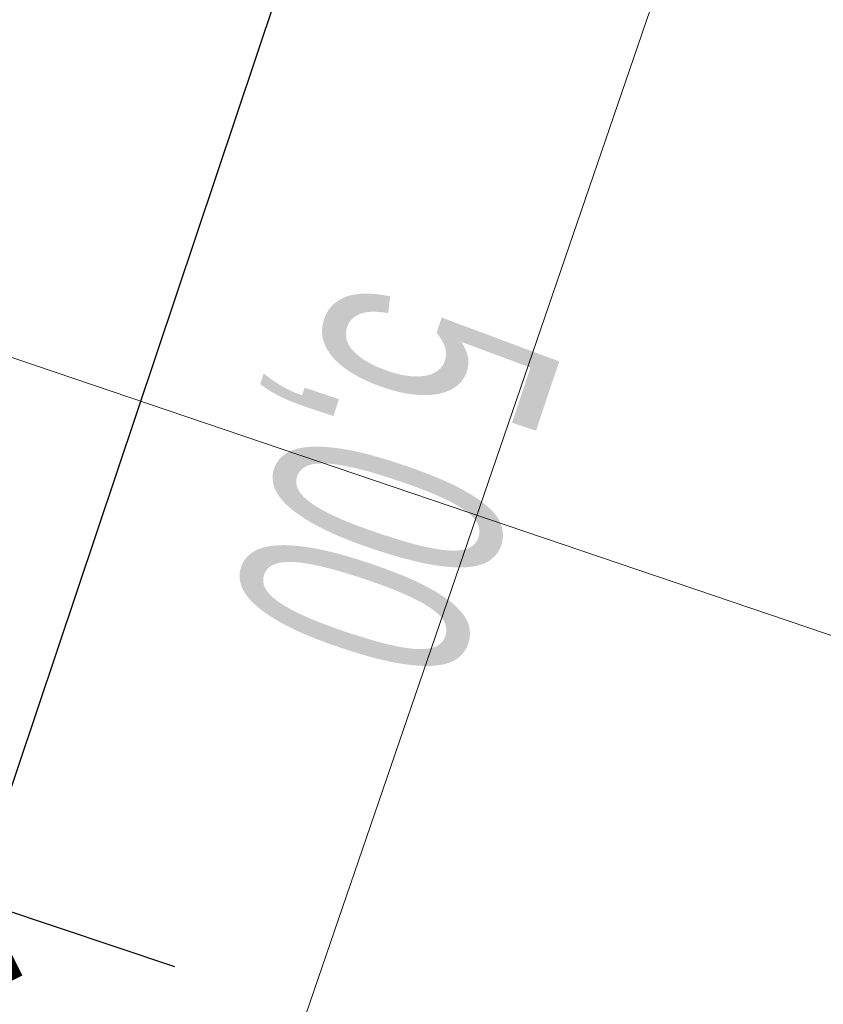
# Model space of a CAD drawing. Header units: metres. Extents: x 6599773 to 13199707, y 5688499 to 11377233.
# Tile 84 of 256: x 6599934.25 to 6599938.04, y 5688782.99 to 5688787.64. Entities that reach past the tile are written whole.
import ezdxf

# ---------------------------------------------------------------- set-up
doc = ezdxf.new("R2010")
doc.units = ezdxf.units.M
doc.header["$MEASUREMENT"] = 0
doc.linetypes.add('1', pattern=[0])
doc.linetypes.add('UPW', pattern=[0])
doc.layers.get('0').update_dxf_attribs({"linetype": 'CONTINUOUS', "lineweight": 5})
doc.layers.get('Defpoints').update_dxf_attribs({"linetype": 'CONTINUOUS', "lineweight": 9})
for name, color, linetype, lineweight in [('_kolor chodnik', 50, '1', 0), ('_kolor zjazdy kostka', 7, '1', 0), ('_kolor ścieżka', 10, '1', 0), ('_opis zjazdy', 7, '1', 18), ('_opiszjazd', 7, '1', 20), ('UWWPM_L_0', 5, 'UPW', 9)]:
    doc.layers.add(name, color=color, linetype=linetype, lineweight=lineweight)
doc.layers.add('_kolor jezdnia', color=7, linetype='1', lineweight=0, true_color=0x00dbdb)
doc.styles.add('opis', font='ARIALN.TTF', dxfattribs={"width": 0.7, "height": 1.1})
doc.dimstyles.new('opi', dxfattribs={"dimtxt": 1.1, "dimasz": 0.6, "dimexe": 1, "dimexo": 1, "dimgap": 0.5, "dimtad": 1, "dimzin": 1, "dimtxsty": 'opis', "dimblk": 'ARCHTICK', "dimcen": 2.5, "dimadec": 3, "dimazin": 0, "dimtfac": 1, "dimtmove": 0, "dimatfit": 3, "dimfxl": 1, "dimarcsym": 0})
pattern_1 = [(45, (0, 0), (-0.1767766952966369, 0.1767766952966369), []), (135, (0, 0), (-0.1767766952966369, -0.1767766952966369), [])]

# ---------------------------------------------------------------- blocks, each defined once
blk = doc.blocks.new('_ArchTick')
at = {"color": 0, "linetype": 'ByBlock', "const_width": 0.15}
blk.add_lwpolyline([(-0.5, -0.5), (0.5, 0.5)], dxfattribs=at)
blk = doc.blocks.new('*D215')
at = {"layer": '_opis zjazdy', "color": 0, "lineweight": -2, "transparency": 16777216}
for p, q in [((6599934.93654385, 5688788.455155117), (6599936.566644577, 5688787.908744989)), ((6599934.029391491, 5688783.485810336), (6599935.618493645, 5688788.226565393)), ((6599933.347441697, 5688783.71440006), (6599934.977542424, 5688783.167989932))]:
    blk.add_line(p, q, dxfattribs=at)
at = {"layer": 'Defpoints', "color": 0, "lineweight": 13, "transparency": 16777216}
for p in [(6599933.988392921, 5688788.772975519), (6599935.618493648, 5688788.226565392), (6599932.399290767, 5688784.032220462)]:
    blk.add_point(p, dxfattribs=at)
at = {"layer": '_opis zjazdy', "color": 0, "lineweight": -2, "transparency": 16777216, "xscale": 0.6, "yscale": 0.6, "zscale": 0.6}
for p, rotation in [((6599935.618493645, 5688788.226565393), 71.46883672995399), ((6599934.029391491, 5688783.485810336), 251.468836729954)]:
    blk.add_blockref('_ArchTick', p, dxfattribs=dict(at, rotation=rotation))
at = {"layer": '_opis zjazdy', "color": 0, "transparency": 16777216, "insert": (6599935.924793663, 5688785.487182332), "char_height": 1.1, "attachment_point": 5, "rotation": 251.468836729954, "style": 'opis'}
blk.add_mtext('5,00', dxfattribs=at)

msp = doc.modelspace()

# ---------------------------------------------------------------- hatches: boundary and pattern name
at = {"layer": '_kolor chodnik'}
h = msp.add_hatch(dxfattribs=at)
h.set_pattern_fill('ANSI37', color=256, scale=2)
h.set_pattern_definition(pattern_1)
h.paths.add_polyline_path([(6599849.938171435, 5688542.085872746), (6599852.232147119, 5688548.938742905), (6599853.573135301, 5688548.489851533), (6599853.827082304, 5688549.248475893), (6599851.793849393, 5688549.929093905), (6599849.895278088, 5688548.982823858), (6599847.823506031, 5688542.793750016)])
edge = h.paths.add_edge_path()
edge.add_line((6600018.106075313, 5689087.454911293), (6600022.42781917, 5689091.229234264))
edge.add_line((6600022.42781917, 5689091.229234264), (6600020.233254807, 5689093.742094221))
edge.add_line((6600020.233254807, 5689093.742094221), (6600017.159471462, 5689091.057656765))
edge.add_arc((6600023.275194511, 5689085.3851404), 8.341433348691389, 137.1531559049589, 148.8016577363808)
edge.add_line((6600016.140105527, 5689089.706021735), (6600018.106075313, 5689087.454911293))
h.paths.add_polyline_path([(6600038.501784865, 5689187.592294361), (6600037.906968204, 5689187.700586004), (6600037.63829624, 5689186.224843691), (6600038.240083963, 5689186.115282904)])
h.paths.add_polyline_path([(6600069.098302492, 5689360.276020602), (6600068.321239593, 5689360.413462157), (6600068.064048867, 5689358.936495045), (6600068.836639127, 5689358.799546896)])
h.paths.add_polyline_path([(6600082.393785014, 5689362.950258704), (6600082.941124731, 5689366.103121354), (6600081.481377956, 5689366.361351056), (6600080.923159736, 5689363.210828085)])
h.paths.add_polyline_path([(6600074.022236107, 5689388.065861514), (6600072.983907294, 5689388.249860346), (6600072.723374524, 5689386.77253894), (6600073.760538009, 5689386.588865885)])
h.paths.add_polyline_path([(6600105.613104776, 5689486.405659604), (6600106.749499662, 5689489.711933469), (6600105.298891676, 5689490.233346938), (6600104.143487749, 5689486.917306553)], flags=17)
h.paths.add_polyline_path([(6600132.519778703, 5689678.737346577), (6600131.761827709, 5689678.896110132), (6600131.444670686, 5689677.429261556), (6600132.212256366, 5689677.269208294)])
h.paths.add_polyline_path([(6600156.649397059, 5689798.7449027), (6600156.48800471, 5689797.958860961), (6600157.450195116, 5689797.757316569), (6600157.615023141, 5689798.542205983)])
h.paths.add_polyline_path([(6600189.055358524, 5689948.643107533), (6600187.902868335, 5689948.884512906), (6600187.600024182, 5689947.417400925), (6600188.748131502, 5689947.176379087)])
edge = h.paths.add_edge_path()
edge.add_line((6600204.459383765, 5690032.969035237), (6600204.153258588, 5690031.227801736))
edge.add_arc((6600202.328347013, 5690027.299936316), 4.331100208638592, 41.85300125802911, 65.08011549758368, ccw=False)
edge.add_arc((6600032.90393149, 5690051.979071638), 174.020003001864, 352.8070218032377, 353.495463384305)
edge.add_arc((6600202.372679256, 5690027.343587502), 5.999999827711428, 55.12102442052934, 69.64815978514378)
edge = h.paths.add_edge_path()
edge.add_line((6600205.046027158, 5690040.265402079), (6600204.972740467, 5690038.483452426))
edge.add_arc((6600203.986269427, 5690044.401803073), 5.999999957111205, 279.4630688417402, 294.9140560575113)
edge.add_line((6600206.513819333, 5690038.960158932), (6600206.607027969, 5690041.030672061))
edge.add_arc((6600203.986269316, 5690044.401803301), 4.270000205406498, 284.3702444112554, 307.86193139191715, ccw=False)
edge = h.paths.add_edge_path()
edge.add_arc((6600203.547470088, 5690044.558759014), 6.446878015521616, 324.4350091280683, 356.2013368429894, ccw=False)
edge.add_arc((6600203.986269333, 5690044.401803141), 6.00000007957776, 323.2169970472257, 357.4193489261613)
h.paths.add_polyline_path([(6600208.910055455, 5690121.713696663), (6600208.146285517, 5690121.748120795), (6600207.125602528, 5690121.794124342), (6600209.971605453, 5690121.665851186)])
edge = h.paths.add_edge_path()
edge.add_line((6600238.769818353, 5690481.648294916), (6600240.338176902, 5690490.873746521))
edge.add_line((6600240.338176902, 5690490.873746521), (6600241.251295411, 5690510.829461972))
edge.add_line((6600241.251295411, 5690510.829461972), (6600239.524022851, 5690510.928942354))
edge.add_line((6600239.524022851, 5690510.928942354), (6600238.633343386, 5690491.167757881))
edge.add_line((6600238.633343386, 5690491.167757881), (6600234.579716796, 5690467.661262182))
edge.add_line((6600234.579716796, 5690467.661262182), (6600234.449796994, 5690464.966873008))
edge.add_arc((6600242.443669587, 5690464.607462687), 8.00194818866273, 177.4256738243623, 268.2543056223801)
edge.add_line((6600242.199903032, 5690456.609228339), (6600242.216657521, 5690457.359274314))
edge.add_line((6600242.216657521, 5690457.359274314), (6600242.305257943, 5690458.836738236))
edge.add_arc((6600242.444504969, 5690464.607952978), 5.772894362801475, 177.0298084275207, 268.6178439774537, ccw=False)
edge.add_line((6600236.679365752, 5690464.907083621), (6600236.951876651, 5690470.95443634))
edge.add_line((6600236.951876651, 5690470.95443634), (6600238.150786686, 5690478.210832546))
edge.add_line((6600238.150786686, 5690478.210832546), (6600238.769818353, 5690481.648294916))
h.paths.add_polyline_path([(6600238.769818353, 5690481.648294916), (6600238.150786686, 5690478.210832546), (6600239.670056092, 5690477.930590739), (6600240.266710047, 5690481.376366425)], flags=17)
edge = h.paths.add_edge_path()
edge.add_line((6600223.366500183, 5690460.339976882), (6600223.276803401, 5690457.948865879))
edge.add_arc((6600221.105749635, 5690465.64864014), 7.999999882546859, 285.7465040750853, 299.8464885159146)
edge.add_line((6600225.08717264, 5690458.709744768), (6600225.240084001, 5690461.623695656))
edge.add_arc((6600221.105749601, 5690465.648640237), 5.769999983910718, 293.06724420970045, 315.7681070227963, ccw=False)
edge = h.paths.add_edge_path()
edge.add_arc((6600220.025145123, 5690444.676291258), 5.77000016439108, 37.996647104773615, 59.94382588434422, ccw=False)
edge.add_line((6600224.572175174, 5690448.22839199), (6600224.817793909, 5690451.081798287))
edge.add_arc((6600220.025145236, 5690444.676291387), 7.999999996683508, 53.19588653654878, 68.15166733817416)
edge.add_line((6600223.00235276, 5690452.101669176), (6600222.91504296, 5690449.670427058))
edge = h.paths.add_edge_path()
edge.add_arc((6600221.105749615, 5690465.648640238), 7.999999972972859, 328.0222308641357, 357.0132597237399)
edge.add_line((6600229.094882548, 5690465.23180147), (6600229.218816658, 5690467.593604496))
edge.add_line((6600229.218816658, 5690467.593604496), (6600228.218919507, 5690467.645774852))
edge.add_line((6600228.218919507, 5690467.645774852), (6600227.891778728, 5690461.411918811))
h.paths.add_polyline_path([(6600200.980142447, 5690012.236744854), (6600202.31727834, 5690011.956662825), (6600202.522293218, 5690012.935421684), (6600201.182321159, 5690013.216097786)])
h.paths.add_polyline_path([(6600196.457878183, 5689983.98337835), (6600195.202332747, 5689984.246370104), (6600194.899091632, 5689982.777335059), (6600196.150355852, 5689982.515240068)])
edge = h.paths.add_edge_path()
edge.add_line((6600112.305909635, 5689517.99101877), (6600112.691041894, 5689519.807934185))
edge.add_line((6600112.691041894, 5689519.807934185), (6600113.245521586, 5689522.423769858))
edge.add_line((6600113.245521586, 5689522.423769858), (6600111.553124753, 5689522.782507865))
edge.add_line((6600111.553124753, 5689522.782507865), (6600107.405864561, 5689503.217226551))
edge.add_line((6600107.405864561, 5689503.217226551), (6600099.494506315, 5689480.361667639))
edge.add_line((6600099.494506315, 5689480.361667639), (6600099.182814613, 5689478.891218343))
edge.add_arc((6600107.008997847, 5689477.232359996), 8.000059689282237, 168.0325629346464, 257.7529108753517)
edge.add_line((6600105.311960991, 5689469.414366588), (6600105.784990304, 5689471.593619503))
edge.add_arc((6600107.008927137, 5689477.232314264), 5.769999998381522, 168.0321375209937, 257.7533362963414, ccw=False)
edge.add_line((6600101.364343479, 5689478.42879883), (6600101.647245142, 5689479.76342708))
edge.add_line((6600101.647245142, 5689479.76342708), (6600104.143487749, 5689486.917306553))
edge.add_line((6600104.143487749, 5689486.917306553), (6600105.298891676, 5689490.233346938))
edge.add_line((6600105.298891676, 5689490.233346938), (6600108.240043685, 5689498.809726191))
edge.add_line((6600108.240043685, 5689498.809726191), (6600112.305909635, 5689517.99101877))
h.paths.add_polyline_path([(6600136.009573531, 5689645.499114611), (6600138.333647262, 5689645.012304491), (6600138.661671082, 5689646.578318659), (6600134.869459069, 5689647.372651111)])
at = {"layer": '_kolor jezdnia'}
h = msp.add_hatch(dxfattribs=at)
h.set_pattern_fill('ANSI37', color=256, scale=2.2)
h.set_pattern_definition([(311.9999999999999, (0, 0), (0.2043648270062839, 0.1840109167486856), []), (41.99999999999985, (0, 0), (-0.1840109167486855, 0.2043648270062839), [])])
edge = h.paths.add_edge_path()
edge.add_line((6599833.066047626, 5688539.933393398), (6599850.649511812, 5688527.983462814))
edge.add_arc((6599857.337592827, 5688536.653968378), 10.95025544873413, 169.5012687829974, 232.3548431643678, ccw=False)
edge.add_arc((6599858.085851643, 5688536.618142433), 11.69295282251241, 162.2507788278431, 169.9967502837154, ccw=False)
edge.add_line((6599846.949484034, 5688540.182754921), (6599847.823506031, 5688542.793750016))
edge.add_line((6599847.823506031, 5688542.793750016), (6599849.895278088, 5688548.982823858))
edge.add_line((6599849.895278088, 5688548.982823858), (6599852.434748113, 5688556.56906746))
edge.add_line((6599852.434748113, 5688556.56906746), (6599928.48625871, 5688783.760284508))
edge.add_line((6599928.48625871, 5688783.760284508), (6599931.025728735, 5688791.34652811))
edge.add_line((6599931.025728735, 5688791.34652811), (6599996.657773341, 5688987.411326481))
edge.add_line((6599996.657773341, 5688987.411326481), (6599999.197243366, 5688994.997570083))
edge.add_line((6599999.197243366, 5688994.997570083), (6600021.930100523, 5689062.908193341))
edge.add_line((6600021.930100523, 5689062.908193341), (6600017.620224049, 5689067.371531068))
edge.add_line((6600017.620224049, 5689067.371531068), (6600016.714558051, 5689064.654078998))
edge.add_line((6600016.714558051, 5689064.654078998), (6600012.423620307, 5689051.835617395))
edge.add_line((6600012.423620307, 5689051.835617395), (6600009.884150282, 5689044.249373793))
edge.add_line((6600009.884150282, 5689044.249373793), (6599977.53516164, 5688947.612159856))
edge.add_line((6599977.53516164, 5688947.612159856), (6599974.995691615, 5688940.025916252))
edge.add_line((6599974.995691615, 5688940.025916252), (6599942.096912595, 5688841.746295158))
edge.add_line((6599942.096912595, 5688841.746295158), (6599939.557442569, 5688834.160051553))
edge.add_line((6599939.557442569, 5688834.160051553), (6599882.679288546, 5688664.246042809))
edge.add_line((6599882.679288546, 5688664.246042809), (6599880.139818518, 5688656.659799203))
edge.add_line((6599880.139818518, 5688656.659799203), (6599852.464543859, 5688573.984527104))
edge.add_line((6599852.464543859, 5688573.984527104), (6599842.470137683, 5688544.127903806))
edge.add_arc((6599835.706422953, 5688546.652910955), 7.219660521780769, 248.54809133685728, 339.52856074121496, ccw=False)
h.paths.add_polyline_path([(6600044.653202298, 5689172.271628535), (6600046.276244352, 5689181.431901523), (6600047.759199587, 5689189.801539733), (6600051.0603021, 5689208.432603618), (6600052.368792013, 5689215.817578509), (6600054.808584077, 5689229.587499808), (6600056.11707399, 5689236.972474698), (6600057.346666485, 5689243.912161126), (6600058.655146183, 5689251.297078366), (6600058.831439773, 5689252.292060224), (6600060.098987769, 5689259.445963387), (6600060.139929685, 5689259.677035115), (6600061.407468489, 5689266.830886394), (6600072.329030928, 5689328.470998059), (6600073.637511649, 5689335.855921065), (6600077.337304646, 5689356.73715072), (6600078.820259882, 5689365.106788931), (6600081.142794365, 5689378.214921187), (6600082.53851694, 5689386.092227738), (6600095.187867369, 5689457.483787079), (6600091.082877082, 5689465.8405575), (6600089.043088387, 5689454.328211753), (6600087.870641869, 5689447.711051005), (6600087.560133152, 5689445.958573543), (6600086.562151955, 5689440.326076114), (6600082.433200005, 5689417.022719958), (6600080.95024477, 5689408.65308175), (6600077.202698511, 5689387.502337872), (6600075.719743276, 5689379.132699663), (6600073.469199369, 5689366.430874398), (6600071.986244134, 5689358.061236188), (6600069.986864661, 5689346.776955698), (6600068.591142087, 5689338.899649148), (6600065.559290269, 5689321.78820693), (6600064.163567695, 5689313.91090038), (6600059.719426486, 5689288.828650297), (6600058.323703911, 5689280.951343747), (6600057.563846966, 5689276.662793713), (6600056.168124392, 5689268.785487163), (6600054.804920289, 5689261.091711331), (6600053.409197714, 5689253.214404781), (6600053.264817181, 5689252.399536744), (6600051.869094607, 5689244.522230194), (6600051.183555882, 5689240.653124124), (6600049.787833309, 5689232.775817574), (6600046.593849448, 5689214.749319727), (6600045.198126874, 5689206.872013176), (6600044.41754409, 5689202.466488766), (6600042.934588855, 5689194.096850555), (6600036.429952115, 5689157.38538759), (6600034.94699688, 5689149.01574938), (6600030.579776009, 5689124.367629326), (6600027.529365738, 5689107.151445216), (6600024.895072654, 5689094.014582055), (6600030.583685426, 5689094.264316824), (6600032.945013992, 5689106.191885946), (6600043.170247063, 5689163.901990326)])
edge = h.paths.add_edge_path()
edge.add_line((6600111.106812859, 5689535.144351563), (6600111.256844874, 5689535.85214863))
edge.add_line((6600111.256844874, 5689535.85214863), (6600112.915748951, 5689543.678261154))
edge.add_line((6600112.915748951, 5689543.678261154), (6600117.304772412, 5689564.384094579))
edge.add_line((6600117.304772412, 5689564.384094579), (6600119.067357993, 5689572.699339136))
edge.add_line((6600119.067357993, 5689572.699339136), (6600120.087667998, 5689577.512794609))
edge.add_line((6600120.087667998, 5689577.512794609), (6600121.64289057, 5689584.849775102))
edge.add_line((6600121.64289057, 5689584.849775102), (6600128.436769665, 5689616.900852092))
edge.add_line((6600128.436769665, 5689616.900852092), (6600129.991992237, 5689624.237832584))
edge.add_line((6600129.991992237, 5689624.237832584), (6600132.660554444, 5689636.827148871))
edge.add_line((6600132.660554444, 5689636.827148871), (6600133.208838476, 5689639.444704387))
edge.add_line((6600133.208838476, 5689639.444704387), (6600134.848957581, 5689647.274775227))
edge.add_line((6600134.848957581, 5689647.274775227), (6600138.97649476, 5689666.979995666))
edge.add_line((6600138.97649476, 5689666.979995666), (6600140.51410642, 5689674.320687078))
edge.add_line((6600140.51410642, 5689674.320687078), (6600145.209128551, 5689696.735129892))
edge.add_line((6600145.209128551, 5689696.735129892), (6600146.746740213, 5689704.075821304))
edge.add_line((6600146.746740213, 5689704.075821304), (6600151.462308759, 5689726.588354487))
edge.add_line((6600151.462308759, 5689726.588354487), (6600152.999920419, 5689733.929045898))
edge.add_line((6600152.999920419, 5689733.929045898), (6600155.244070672, 5689744.642813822))
edge.add_line((6600155.244070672, 5689744.642813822), (6600156.781682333, 5689751.983505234))
edge.add_line((6600156.781682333, 5689751.983505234), (6600161.635515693, 5689775.156126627))
edge.add_line((6600161.635515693, 5689775.156126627), (6600163.378142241, 5689783.475576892))
edge.add_line((6600163.378142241, 5689783.475576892), (6600163.850769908, 5689785.731942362))
edge.add_line((6600163.850769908, 5689785.731942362), (6600167.028500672, 5689800.90270461))
edge.add_line((6600167.028500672, 5689800.90270461), (6600179.490888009, 5689860.399222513))
edge.add_line((6600179.490888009, 5689860.399222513), (6600181.233514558, 5689868.718672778))
edge.add_line((6600181.233514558, 5689868.718672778), (6600181.84713393, 5689871.648144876))
edge.add_line((6600181.84713393, 5689871.648144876), (6600183.38474559, 5689878.988836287))
edge.add_line((6600183.38474559, 5689878.988836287), (6600184.935818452, 5689886.393792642))
edge.add_line((6600184.935818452, 5689886.393792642), (6600186.575937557, 5689894.223863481))
edge.add_line((6600186.575937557, 5689894.223863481), (6600194.051338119, 5689929.912074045))
edge.add_line((6600194.051338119, 5689929.912074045), (6600195.691457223, 5689937.742144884))
edge.add_line((6600195.691457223, 5689937.742144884), (6600202.915799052, 5689972.231779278))
edge.add_line((6600202.915799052, 5689972.231779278), (6600204.555918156, 5689980.061850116))
edge.add_line((6600204.555918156, 5689980.061850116), (6600206.062781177, 5689987.255744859))
edge.add_line((6600206.062781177, 5689987.255744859), (6600207.702900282, 5689995.085815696))
edge.add_line((6600207.702900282, 5689995.085815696), (6600210.232559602, 5690007.162628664))
edge.add_line((6600210.232559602, 5690007.162628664), (6600211.694938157, 5690014.144150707))
edge.add_arc((6600028.177652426, 5690052.584442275), 187.5000004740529, 348.1696294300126, 357.4195276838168)
edge.add_line((6600215.487522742, 5690044.142720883), (6600208.310270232, 5690026.480446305))
edge.add_arc((6600032.903933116, 5690051.97907145), 177.2500013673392, 348.1696294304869, 351.7289130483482, ccw=False)
edge.add_line((6600206.38894146, 5690015.640182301), (6600205.966941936, 5690013.625519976))
edge.add_line((6600205.966941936, 5690013.625519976), (6600204.326822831, 5690005.795449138))
edge.add_line((6600204.326822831, 5690005.795449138), (6600197.076961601, 5689971.183982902))
edge.add_line((6600197.076961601, 5689971.183982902), (6600195.334335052, 5689962.864532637))
edge.add_line((6600195.334335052, 5689962.864532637), (6600193.44722506, 5689953.855305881))
edge.add_line((6600193.44722506, 5689953.855305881), (6600191.909227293, 5689946.512771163))
edge.add_line((6600191.909227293, 5689946.512771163), (6600185.49684423, 5689915.899498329))
edge.add_line((6600185.49684423, 5689915.899498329), (6600183.856521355, 5689908.068454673))
edge.add_line((6600183.856521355, 5689908.068454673), (6600182.066605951, 5689899.523243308))
edge.add_line((6600182.066605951, 5689899.523243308), (6600180.32407057, 5689891.204228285))
edge.add_line((6600180.32407057, 5689891.204228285), (6600174.320344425, 5689862.541919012))
edge.add_line((6600174.320344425, 5689862.541919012), (6600172.577809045, 5689854.222903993))
edge.add_line((6600172.577809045, 5689854.222903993), (6600163.663810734, 5689811.666703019))
edge.add_line((6600163.663810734, 5689811.666703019), (6600162.023782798, 5689803.837067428))
edge.add_line((6600162.023782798, 5689803.837067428), (6600160.924220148, 5689798.587659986))
edge.add_line((6600160.924220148, 5689798.587659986), (6600159.279208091, 5689790.734229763))
edge.add_line((6600159.279208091, 5689790.734229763), (6600157.107250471, 5689780.365115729))
edge.add_line((6600157.107250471, 5689780.365115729), (6600155.462238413, 5689772.511685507))
edge.add_line((6600155.462238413, 5689772.511685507), (6600153.380318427, 5689762.572418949))
edge.add_line((6600153.380318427, 5689762.572418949), (6600151.735124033, 5689754.718118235))
edge.add_line((6600151.735124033, 5689754.718118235), (6600148.586504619, 5689739.686336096))
edge.add_line((6600148.586504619, 5689739.686336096), (6600146.885007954, 5689731.563243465))
edge.add_line((6600146.885007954, 5689731.563243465), (6600141.75088822, 5689707.052510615))
edge.add_line((6600141.75088822, 5689707.052510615), (6600140.110896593, 5689699.223048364))
edge.add_line((6600140.110896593, 5689699.223048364), (6600133.483561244, 5689667.583574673))
edge.add_line((6600133.483561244, 5689667.583574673), (6600131.860394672, 5689659.834436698))
edge.add_line((6600131.860394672, 5689659.834436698), (6600131.740984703, 5689659.26436315))
edge.add_line((6600131.740984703, 5689659.26436315), (6600130.117814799, 5689651.515209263))
edge.add_line((6600130.117814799, 5689651.515209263), (6600127.278733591, 5689637.961189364))
edge.add_line((6600127.278733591, 5689637.961189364), (6600126.924568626, 5689636.290366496))
edge.add_line((6600126.924568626, 5689636.290366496), (6600125.166244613, 5689627.995226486))
edge.add_line((6600125.166244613, 5689627.995226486), (6600118.009503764, 5689594.232298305))
edge.add_line((6600118.009503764, 5689594.232298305), (6600116.251179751, 5689585.937158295))
edge.add_line((6600116.251179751, 5689585.937158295), (6600113.665314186, 5689573.737975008))
edge.add_line((6600113.665314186, 5689573.737975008), (6600111.898534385, 5689565.402943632))
edge.add_line((6600111.898534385, 5689565.402943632), (6600104.889982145, 5689532.33911599))
edge.add_line((6600104.889982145, 5689532.33911599), (6600103.226635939, 5689524.492047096))
edge.add_line((6600103.226635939, 5689524.492047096), (6600096.623876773, 5689493.342605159))
edge.add_line((6600096.623876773, 5689493.342605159), (6600094.968986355, 5689485.53542763))
edge.add_line((6600094.968986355, 5689485.53542763), (6600094.300101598, 5689482.379870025))
edge.add_line((6600094.300101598, 5689482.379870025), (6600099.182814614, 5689478.891218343))
edge.add_line((6600099.182814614, 5689478.891218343), (6600099.494506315, 5689480.361667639))
edge.add_line((6600099.494506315, 5689480.361667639), (6600111.106812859, 5689535.144351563))
edge = h.paths.add_edge_path()
edge.add_arc((6600239.213891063, 5690851.4003676), 10.0000000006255, -2.8342403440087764, 76.13703556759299, ccw=False)
edge.add_line((6600249.201658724, 5690850.905901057), (6600249.082723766, 5690848.503524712))
edge.add_line((6600249.082723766, 5690848.503524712), (6600247.016487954, 5690806.767468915))
edge.add_line((6600247.016487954, 5690806.767468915), (6600246.092398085, 5690789.152178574))
edge.add_line((6600246.092398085, 5690789.152178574), (6600233.768116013, 5690572.015170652))
edge.add_line((6600233.768116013, 5690572.015170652), (6600228.959056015, 5690465.29620206))
edge.add_line((6600228.959056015, 5690465.29620206), (6600234.588724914, 5690465.017134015))
edge.add_line((6600234.588724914, 5690465.017134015), (6600239.26254019, 5690571.767576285))
edge.add_line((6600239.26254019, 5690571.767576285), (6600252.505038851, 5690806.400146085))
edge.add_line((6600252.505038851, 5690806.400146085), (6600254.569211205, 5690848.094521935))
edge.add_arc((6600262.559425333, 5690847.6989487), 7.999999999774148, 76.13703557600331, 177.1657596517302, ccw=False)
edge.add_line((6600264.476229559, 5690855.465921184), (6600241.609896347, 5690861.109083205))
edge = h.paths.add_edge_path()
edge.add_line((6600250.031475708, 5690451.625307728), (6600250.231741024, 5690455.772579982))
edge.add_line((6600250.231741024, 5690455.772579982), (6600246.257763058, 5690456.417303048))
edge.add_line((6600246.257763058, 5690456.417303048), (6600242.171761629, 5690456.61060902))
edge.add_arc((6600242.563100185, 5690464.586983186), 7.985968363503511, 176.9123644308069, 267.1911945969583, ccw=False)
edge.add_line((6600234.588724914, 5690465.017134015), (6600228.959056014, 5690465.29620206))
edge.add_arc((6600220.965133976, 5690465.657286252), 8.002072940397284, 267.8289300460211, 357.413716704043, ccw=False)
edge.add_line((6600220.661989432, 5690457.660957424), (6600212.406915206, 5690458.119572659))
edge.add_line((6600212.406915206, 5690458.119572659), (6600208.431872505, 5690457.817501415))
edge.add_line((6600208.431872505, 5690457.817501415), (6600208.233912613, 5690454.548331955))
edge.add_line((6600208.233912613, 5690454.548331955), (6600212.129565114, 5690453.127270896))
edge.add_line((6600212.129565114, 5690453.127270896), (6600218.640548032, 5690452.76554962))
edge.add_line((6600218.640548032, 5690452.76554962), (6600216.486747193, 5690452.885205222))
edge.add_line((6600216.486747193, 5690452.885205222), (6600220.46890539, 5690452.663974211))
edge.add_arc((6600220.025145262, 5690444.676291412), 7.999999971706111, -0.3386579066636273, 86.8201700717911, ccw=False)
edge.add_line((6600228.025005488, 5690444.629006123), (6600227.803602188, 5690439.649256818))
edge.add_line((6600227.803602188, 5690439.649256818), (6600226.885525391, 5690435.936828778))
edge.add_line((6600226.885525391, 5690435.936828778), (6600225.534849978, 5690405.967249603))
edge.add_line((6600225.534849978, 5690405.967249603), (6600226.115199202, 5690402.187514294))
edge.add_line((6600226.115199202, 5690402.187514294), (6600213.445139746, 5690121.008786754))
edge.add_line((6600213.445139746, 5690121.008786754), (6600213.352800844, 5690118.960058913))
edge.add_line((6600213.352800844, 5690118.960058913), (6600209.980184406, 5690044.131649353))
edge.add_arc((6600203.986269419, 5690044.401803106), 5.999999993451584, 257.4162346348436, 357.41934921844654, ccw=False)
edge.add_line((6600202.679069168, 5690038.545931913), (6600201.589735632, 5690033.666039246))
edge.add_line((6600201.589735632, 5690033.666039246), (6600203.67987942, 5690033.199458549))
edge.add_arc((6600202.372679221, 5690027.343587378), 5.999999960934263, -8.27108729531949, 77.41623506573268, ccw=False)
edge.add_line((6600208.310270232, 5690026.480446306), (6600215.487522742, 5690044.142720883))
edge.add_line((6600215.487522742, 5690044.142720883), (6600216.199687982, 5690059.944661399))
edge.add_line((6600216.199687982, 5690059.944661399), (6600216.537356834, 5690067.437056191))
edge.add_line((6600216.537356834, 5690067.437056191), (6600223.893528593, 5690230.66011469))
edge.add_line((6600223.893528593, 5690230.66011469), (6600224.231197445, 5690238.152509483))
edge.add_line((6600224.231197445, 5690238.152509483), (6600233.507835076, 5690443.987992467))
edge.add_arc((6600241.499722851, 5690443.627812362), 7.999999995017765, 87.29208981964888, 177.4195277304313, ccw=False)
edge.add_line((6600241.877677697, 5690451.618879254), (6600246.021541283, 5690451.422886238))
edge.add_line((6600246.021541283, 5690451.422886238), (6600246.427694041, 5690451.443388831))
edge.add_line((6600246.427694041, 5690451.443388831), (6600246.793970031, 5690451.461878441))
edge.add_line((6600246.793970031, 5690451.461878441), (6600250.031475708, 5690451.625307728))
edge = h.paths.add_edge_path()
edge.add_line((6600007.33756506, 5689086.20374581), (6600006.980466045, 5689080.740822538))
edge.add_line((6600006.980466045, 5689080.740822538), (6600007.229745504, 5689080.720859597))
edge.add_line((6600007.229745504, 5689080.720859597), (6600008.093335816, 5689080.601653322))
edge.add_line((6600008.093335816, 5689080.601653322), (6600008.702681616, 5689080.53831051))
edge.add_arc((6600008.140193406, 5689070.554142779), 9.999999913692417, -18.557800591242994, 86.77547804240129, ccw=False)
edge.add_line((6600017.620224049, 5689067.371531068), (6600021.930100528, 5689062.908193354))
edge.add_arc((6599734.83819726, 5689159.011261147), 302.7499967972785, 341.4922000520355, 343.8640860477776)
edge.add_arc((6600034.895369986, 5689072.315877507), 9.581213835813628, 98.63328270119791, 164.5273290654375, ccw=False)
edge.add_line((6600033.457137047, 5689081.788529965), (6600033.832640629, 5689081.798737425))
edge.add_line((6600033.832640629, 5689081.798737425), (6600034.422462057, 5689082.05700874))
edge.add_line((6600034.422462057, 5689082.05700874), (6600036.833623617, 5689082.139040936))
edge.add_line((6600036.833623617, 5689082.139040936), (6600036.730225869, 5689087.148851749))
edge.add_line((6600036.730225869, 5689087.148851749), (6600036.579860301, 5689087.134303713))
edge.add_arc((6600036.479565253, 5689093.136286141), 6.002820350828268, 169.1687651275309, 270.9573417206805, ccw=False)
edge.add_line((6600030.583685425, 5689094.264316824), (6600024.895072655, 5689094.014582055))
edge.add_arc((6600015.200558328, 5689096.162123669), 9.929528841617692, 271.0943432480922, 347.5094668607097, ccw=False)
edge.add_arc((6600014.909438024, 5689089.646776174), 3.446070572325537, 264.4236009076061, 278.0194998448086, ccw=False)
edge.add_line((6600014.574573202, 5689086.217014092), (6600014.299554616, 5689086.232508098))
edge.add_line((6600014.299554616, 5689086.232508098), (6600010.474232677, 5689086.448019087))
edge.add_line((6600010.474232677, 5689086.448019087), (6600007.33756506, 5689086.20374581))
edge = h.paths.add_edge_path()
edge.add_line((6600105.490725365, 5689463.953528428), (6600106.927559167, 5689464.047234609))
edge.add_line((6600106.927559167, 5689464.047234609), (6600107.835, 5689468.66))
edge.add_line((6600107.835, 5689468.66), (6600105.311960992, 5689469.414366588))
edge.add_arc((6600107.008997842, 5689477.232359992), 8.000059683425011, 168.0325628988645, 257.7529109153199, ccw=False)
edge.add_line((6600099.182814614, 5689478.891218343), (6600094.300101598, 5689482.379870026))
edge.add_arc((6600586.245114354, 5689378.10423892), 502.8750369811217, 168.032376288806, 169.9522165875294)
edge.add_line((6600091.082877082, 5689465.8405575), (6600095.187867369, 5689457.483787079))
edge.add_arc((6600103.06517392, 5689456.088064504), 8.000000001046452, 77.7533362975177, 169.9524553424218, ccw=False)
edge.add_line((6600104.762140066, 5689463.906012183), (6600105.490725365, 5689463.953528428))
at = {"layer": '_kolor zjazdy kostka'}
h = msp.add_hatch(dxfattribs=at)
h.set_pattern_fill('ANSI37', color=256, scale=2)
h.set_pattern_definition(pattern_1)
h.paths.add_polyline_path([(6600244.137440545, 5690813.934732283), (6600242.369522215, 5690814.022127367), (6600242.097568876, 5690808.528921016), (6600243.865482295, 5690808.44142671)])
h.paths.add_polyline_path([(6600247.012128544, 5690806.679412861), (6600247.44273645, 5690815.377295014), (6600247.393289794, 5690814.378518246), (6600247.113277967, 5690808.722537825)])
h.paths.add_polyline_path([(6600242.297085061, 5690788.088808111), (6600240.958726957, 5690788.155683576), (6600240.648818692, 5690782.664569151), (6600241.987258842, 5690782.599147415)])
h.paths.add_polyline_path([(6600245.558275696, 5690780.919298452), (6600246.037231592, 5690789.405686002), (6600244.985820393, 5690788.453468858), (6600244.612601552, 5690781.981345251)])
h.paths.add_polyline_path([(6600241.348405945, 5690723.711515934), (6600242.272017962, 5690722.691689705), (6600242.749709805, 5690731.155680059), (6600241.698138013, 5690730.203317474), (6600241.472690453, 5690726.27550499)])
h.paths.add_polyline_path([(6600225.772794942, 5690394.589141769), (6600224.731429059, 5690393.637598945), (6600224.461246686, 5690387.644646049), (6600225.412923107, 5690386.603142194)])
h.paths.add_polyline_path([(6600223.012390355, 5690333.280720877), (6600223.372595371, 5690341.272607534), (6600222.32835346, 5690340.318436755), (6600222.058239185, 5690334.324941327)])
h.paths.add_polyline_path([(6600215.496388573, 5690166.390602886), (6600215.856593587, 5690174.382489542), (6600214.812834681, 5690173.428760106), (6600214.542018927, 5690167.435062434)])
h.paths.add_polyline_path([(6600212.446537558, 5690121.053392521), (6600213.399499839, 5690120.010473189), (6600213.788744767, 5690128.503024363), (6600212.745135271, 5690127.54943145)])
h.paths.add_polyline_path([(6600209.977420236, 5690121.665589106), (6600210.225142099, 5690127.162117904), (6600207.346107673, 5690127.291879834), (6600207.119593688, 5690121.794395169)])
h.paths.add_polyline_path([(6600207.950178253, 5690070.725854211), (6600204.880846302, 5690070.828947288), (6600204.643784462, 5690065.333808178), (6600207.702521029, 5690065.204598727)])
h.paths.add_polyline_path([(6600200.981479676, 5690012.236464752), (6600199.969248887, 5690007.339980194), (6600201.282587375, 5690007.064882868), (6600202.31726072, 5690011.956666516)])
h.paths.add_polyline_path([(6600193.613960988, 5689970.406358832), (6600192.398010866, 5689970.660657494), (6600191.286205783, 5689965.274578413), (6600192.486379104, 5689965.023185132)])
h.paths.add_polyline_path([(6600189.061271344, 5689948.671423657), (6600189.984133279, 5689953.050774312), (6600188.818902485, 5689953.32186217), (6600187.908781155, 5689948.91282903)])
h.paths.add_polyline_path([(6600180.976201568, 5689915.317449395), (6600179.952861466, 5689910.421322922), (6600181.008474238, 5689910.200199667), (6600182.033843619, 5689915.09540201)])
h.paths.add_polyline_path([(6600176.508279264, 5689893.538690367), (6600177.476023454, 5689893.335973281), (6600178.603605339, 5689898.719146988), (6600177.636002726, 5689898.922290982)])
h.paths.add_polyline_path([(6600179.28182965, 5689859.401159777), (6600180.522246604, 5689860.211927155), (6600181.057490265, 5689860.561775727), (6600183.598022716, 5689860.029600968), (6600184.726606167, 5689865.412570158), (6600182.186324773, 5689865.943033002), (6600181.604764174, 5689866.832779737), (6600181.024456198, 5689867.720610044)])
h.paths.add_polyline_path([(6600160.20081012, 5689810.862606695), (6600159.232772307, 5689811.065842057), (6600158.207991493, 5689806.171529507), (6600159.17573568, 5689805.968812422)])
h.paths.add_polyline_path([(6600156.493917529, 5689797.987177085), (6600155.463416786, 5689793.068691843), (6600156.431160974, 5689792.865974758), (6600157.461419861, 5689797.784520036)])
edge = h.paths.add_edge_path()
edge.add_arc((6600173.111981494, 5689800.679690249), 5.999999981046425, 204.6731153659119, 239.5411154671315, ccw=False)
edge.add_arc((6600173.162096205, 5689800.685330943), 6.047914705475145, 168.3203586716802, 204.5234866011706, ccw=False)
edge.add_line((6600167.239404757, 5689801.909666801), (6600163.65166784, 5689784.781499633))
edge.add_arc((6600169.524220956, 5689783.551410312), 5.999999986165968, 139.2146049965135, 168.1696294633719, ccw=False)
edge.add_arc((6600169.524220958, 5689783.551410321), 5.999999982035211, 96.80962310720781, 139.2146050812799, ccw=False)
edge.add_line((6600168.81279652, 5689789.509083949), (6600170.070461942, 5689795.507731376))
h.paths.add_polyline_path([(6600163.526364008, 5689776.866746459), (6600166.051243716, 5689776.337874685), (6600167.179826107, 5689781.720838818), (6600164.653945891, 5689782.24992016), (6600163.941148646, 5689783.340449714), (6600163.493329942, 5689784.025580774), (6600161.750703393, 5689775.706130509), (6600162.438017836, 5689776.155376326)])
h.paths.add_polyline_path([(6600152.614191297, 5689774.643430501), (6600153.639138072, 5689779.536616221), (6600152.646757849, 5689779.74492896), (6600151.646447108, 5689774.846147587)])
h.paths.add_polyline_path([(6600150.121074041, 5689767.466820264), (6600148.177624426, 5689758.167954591), (6600149.115997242, 5689757.971390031), (6600151.066362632, 5689767.268392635)])
h.paths.add_polyline_path([(6600142.970741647, 5689739.332500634), (6600141.888449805, 5689734.142420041), (6600144.036614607, 5689733.695518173), (6600145.123068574, 5689738.882330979)])
h.paths.add_polyline_path([(6600136.256357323, 5689701.052153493), (6600137.154085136, 5689700.864096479), (6600138.287960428, 5689706.274871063), (6600137.38649247, 5689706.464182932)])
h.paths.add_polyline_path([(6600130.081494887, 5689667.099389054), (6600129.212847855, 5689667.281639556), (6600128.083282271, 5689661.898895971), (6600128.953953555, 5689661.716447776)])
h.paths.add_polyline_path([(6600128.397394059, 5689659.030340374), (6600127.554144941, 5689659.207226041), (6600126.493408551, 5689653.810049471), (6600127.269860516, 5689653.647397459)])
h.paths.add_polyline_path([(6600134.990411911, 5689640.633636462), (6600137.30714639, 5689640.148363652), (6600138.339560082, 5689645.040620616), (6600136.015486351, 5689645.500958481), (6600135.435178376, 5689646.388788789), (6600134.8548704, 5689647.276619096), (6600133.214751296, 5689639.446548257), (6600134.102581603, 5689640.026856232)])
h.paths.add_polyline_path([(6600122.164164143, 5689634.294831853), (6600121.024067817, 5689628.914244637), (6600122.015114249, 5689628.705875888), (6600123.155614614, 5689634.086346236)])
h.paths.add_polyline_path([(6600114.542075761, 5689593.450769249), (6600113.493359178, 5689593.398339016), (6600112.364315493, 5689588.045694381), (6600113.29076438, 5689587.547532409)])
h.paths.add_polyline_path([(6600110.194543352, 5689572.941097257), (6600109.207819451, 5689573.148880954), (6600108.06771793, 5689567.768269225), (6600109.050143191, 5689567.53521504)])
h.paths.add_polyline_path([(6600119.083213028, 5689565.540446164), (6600119.089125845, 5689565.542290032), (6600121.462438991, 5689565.065690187), (6600122.598093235, 5689570.447168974), (6600120.229622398, 5689570.949214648), (6600119.651446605, 5689571.8119627), (6600119.073270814, 5689572.72765526), (6600117.310757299, 5689564.412754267)])
h.paths.add_polyline_path([(6600101.698666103, 5689532.937884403), (6600100.730666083, 5689533.141679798), (6600099.694214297, 5689528.250234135), (6600100.669121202, 5689528.045267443)])
h.paths.add_polyline_path([(6600094.06402112, 5689496.827028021), (6600093.080194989, 5689497.033910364), (6600092.036590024, 5689492.143967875), (6600093.038865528, 5689491.933250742)])
h.paths.add_polyline_path([(6600083.709836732, 5689453.749808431), (6600082.738586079, 5689448.336231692), (6600084.647281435, 5689448.027407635), (6600085.606840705, 5689453.416583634)])
h.paths.add_polyline_path([(6600084.434394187, 5689446.825895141), (6600083.731191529, 5689446.921126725), (6600082.928047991, 5689442.491821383), (6600083.649300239, 5689442.394910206)])
h.paths.add_polyline_path([(6600078.04194071, 5689410.721110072), (6600078.996952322, 5689416.137564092), (6600078.0548333, 5689416.304853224), (6600077.111232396, 5689410.886043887)])
h.paths.add_polyline_path([(6600072.911565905, 5689386.768652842), (6600071.96046622, 5689381.312635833), (6600072.800073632, 5689381.163221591), (6600073.76645083, 5689386.590709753)])
h.paths.add_polyline_path([(6600082.887400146, 5689379.432062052), (6600085.278102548, 5689379.034943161), (6600086.160383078, 5689383.956496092), (6600083.759726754, 5689384.355378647), (6600083.152078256, 5689385.224725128), (6600082.544429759, 5689386.094071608), (6600081.148707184, 5689378.216765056), (6600082.018053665, 5689378.824413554)])
h.paths.add_polyline_path([(6600080.731401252, 5689363.247695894), (6600080.041469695, 5689363.369939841), (6600079.433821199, 5689364.239286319), (6600078.8261727, 5689365.108632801), (6600077.343217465, 5689356.73899459), (6600078.212563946, 5689357.346643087), (6600079.081910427, 5689357.954291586), (6600081.429189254, 5689357.564866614), (6600082.388748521, 5689362.980514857)])
h.paths.add_polyline_path([(6600069.104215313, 5689360.304336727), (6600070.063917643, 5689365.720487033), (6600069.2708267, 5689365.861009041), (6600068.327152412, 5689360.441778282)])
h.paths.add_polyline_path([(6600066.55061698, 5689345.891799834), (6600065.546169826, 5689346.069805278), (6600064.677796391, 5689341.145792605), (6600065.678290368, 5689340.968483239)])
h.paths.add_polyline_path([(6600061.138656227, 5689321.077501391), (6600060.270282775, 5689316.15348863), (6600061.250715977, 5689315.979734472), (6600062.127590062, 5689320.902245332)])
h.paths.add_polyline_path([(6600055.325252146, 5689288.11325564), (6600054.456878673, 5689283.189242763), (6600055.410852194, 5689283.020177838), (6600056.28317863, 5689287.917022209)])
h.paths.add_polyline_path([(6600048.045675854, 5689182.819289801), (6600050.371939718, 5689182.407116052), (6600051.314445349, 5689187.67761207), (6600048.980409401, 5689188.064690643), (6600048.372760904, 5689188.934037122), (6600047.765112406, 5689189.803383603), (6600046.306982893, 5689181.603992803), (6600046.972918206, 5689182.069462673)])
h.paths.add_polyline_path([(6600040.943690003, 5689201.374141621), (6600039.339175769, 5689201.66987967), (6600038.429882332, 5689196.244216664), (6600039.984130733, 5689195.958493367)])
h.paths.add_polyline_path([(6600032.993704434, 5689156.473759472), (6600032.278185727, 5689156.600537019), (6600031.299242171, 5689151.188930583), (6600032.034145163, 5689151.058111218)])
h.paths.add_polyline_path([(6600026.309179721, 5689123.603833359), (6600025.417362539, 5689118.683970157), (6600026.271201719, 5689118.532684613), (6600027.143528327, 5689123.456001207)])
h.paths.add_polyline_path([(6600013.302986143, 5689054.462576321), (6600015.84245617, 5689062.048819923), (6600014.576741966, 5689061.417973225), (6600012.672139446, 5689055.728290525)])
h.paths.add_polyline_path([(6599974.547216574, 5688938.686171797), (6599977.086686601, 5688946.272415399), (6599975.820972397, 5688945.641568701), (6599973.916369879, 5688939.951886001)])
h.paths.add_polyline_path([(6599942.102825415, 5688841.748139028), (6599940.837111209, 5688841.117292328), (6599938.932508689, 5688835.427609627), (6599939.563355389, 5688834.161895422)])
h.paths.add_polyline_path([(6599882.685201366, 5688664.247886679), (6599881.419487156, 5688663.617039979), (6599879.514884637, 5688657.927357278), (6599880.145731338, 5688656.661643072)])
h.paths.add_polyline_path([(6599851.799762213, 5688549.930937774), (6599853.832995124, 5688549.250319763), (6599855.420163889, 5688553.991722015), (6599853.386930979, 5688554.672340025), (6599852.913795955, 5688555.621625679), (6599852.440660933, 5688556.570911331), (6599849.901190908, 5688548.984667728)])
h.paths.add_polyline_path([(6600233.581687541, 5690586.458647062), (6600234.520016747, 5690585.337735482), (6600234.976631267, 5690593.42826699), (6600233.922640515, 5690592.499827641)])
h.paths.add_polyline_path([(6600231.728371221, 5690526.750719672), (6600230.676277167, 5690525.793817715), (6600230.420013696, 5690519.782861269), (6600231.363586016, 5690518.655686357)])
h.paths.add_polyline_path([(6600237.577122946, 5690639.505119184), (6600236.516490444, 5690638.540451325), (6600236.176926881, 5690632.541599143), (6600237.1204992, 5690631.41442423)])
h.paths.add_polyline_path([(6600238.927801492, 5690681.139540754), (6600239.8637879, 5690680.021427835), (6600240.320411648, 5690688.112122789), (6600239.268317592, 5690687.155220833)])
h.paths.add_polyline_path([(6600218.122284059, 5690224.814875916), (6600217.079933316, 5690223.862433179), (6600216.809648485, 5690217.865326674), (6600217.762143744, 5690216.822918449)])
h.paths.add_polyline_path([(6600219.363739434, 5690274.535639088), (6600220.315886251, 5690273.493612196), (6600220.675810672, 5690281.480778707), (6600219.633750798, 5690280.528598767)])
h.paths.add_polyline_path([(6600168.75986753, 5689856.554734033), (6600169.729143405, 5689856.351696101), (6600170.857343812, 5689861.737822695), (6600169.889741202, 5689861.940966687)])
h.paths.add_polyline_path([(6600168.841833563, 5689852.115601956), (6600167.871405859, 5689852.319339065), (6600166.844894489, 5689847.425845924), (6600167.816759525, 5689847.221809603)])
at = {"layer": '_kolor ścieżka'}
h = msp.add_hatch(dxfattribs=at)
h.set_pattern_fill('ANSI37', color=10, scale=2)
h.set_pattern_definition(pattern_1)
edge = h.paths.add_edge_path()
edge.add_line((6599877.145262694, 5688659.244027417), (6599854.614951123, 5688591.938475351))
edge.add_line((6599854.614951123, 5688591.938475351), (6599854.214414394, 5688589.387325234))
edge.add_line((6599854.214414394, 5688589.387325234), (6599839.435327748, 5688545.233719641))
edge.add_arc((6599834.52303551, 5688547.748213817), 5.518450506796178, 246.5150871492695, 332.8930934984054, ccw=False)
edge.add_line((6599832.323891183, 5688542.68688393), (6599836.925902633, 5688539.594394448))
edge.add_arc((6599835.881373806, 5688546.528699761), 7.012533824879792, 278.5661808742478, 339.9794081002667)
edge.add_line((6599842.470137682, 5688544.127903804), (6599857.359687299, 5688588.607952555))
edge.add_line((6599857.359687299, 5688588.607952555), (6599857.303782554, 5688591.591210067))
edge.add_line((6599857.303782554, 5688591.591210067), (6599879.508971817, 5688657.925513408))
edge.add_line((6599879.508971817, 5688657.925513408), (6599879.193548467, 5688658.558370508))
edge.add_line((6599879.193548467, 5688658.558370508), (6599877.145262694, 5688659.244027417))
h.paths.add_polyline_path([(6599879.193548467, 5688658.558370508), (6599879.508971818, 5688657.925513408), (6599881.413574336, 5688663.615196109), (6599880.780717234, 5688663.299772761), (6599878.732431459, 5688663.985429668), (6599877.145262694, 5688659.244027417)])
h.paths.add_polyline_path([(6599938.926595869, 5688835.425765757), (6599938.61117252, 5688836.058622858), (6599936.562886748, 5688836.744279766), (6599878.732431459, 5688663.985429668), (6599880.780717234, 5688663.299772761), (6599881.413574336, 5688663.615196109)])
h.paths.add_polyline_path([(6599974.364844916, 5688941.291630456), (6599974.049421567, 5688941.924487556), (6599972.001135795, 5688942.610144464), (6599936.562886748, 5688836.744279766), (6599938.61117252, 5688836.058622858), (6599938.926595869, 5688835.425765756)])
h.paths.add_polyline_path([(6599974.049421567, 5688941.924487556), (6599974.364844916, 5688941.291630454), (6600009.253303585, 5689045.515087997), (6600008.937880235, 5689046.147945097), (6600006.889594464, 5689046.833602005), (6599972.001135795, 5688942.610144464)])
h.paths.add_polyline_path([(6600008.937880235, 5689046.147945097), (6600009.253303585, 5689045.515087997), (6600011.157906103, 5689051.204770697), (6600010.525049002, 5689050.889347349), (6600008.476763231, 5689051.575004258), (6600006.889594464, 5689046.833602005)])
edge = h.paths.add_edge_path()
edge.add_arc((6599858.085851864, 5688536.618142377), 11.69295304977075, 162.2507788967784, 169.9967501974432)
edge.add_line((6599846.570656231, 5688538.649255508), (6599849.824991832, 5688528.706403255))
edge.add_line((6599849.824991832, 5688528.706403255), (6599853.135519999, 5688528.731057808))
edge.add_line((6599853.135519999, 5688528.731057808), (6599849.868997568, 5688538.728963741))
edge.add_line((6599849.868997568, 5688538.728963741), (6599850.886451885, 5688541.768438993))
edge.add_line((6599850.886451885, 5688541.768438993), (6599849.938171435, 5688542.085872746))
edge.add_line((6599849.938171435, 5688542.085872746), (6599847.823506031, 5688542.793750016))
edge.add_line((6599847.823506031, 5688542.793750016), (6599846.949484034, 5688540.182754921))
edge = h.paths.add_edge_path()
edge.add_arc((6600008.743460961, 5689068.123037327), 7.659999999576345, 341.4922000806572, 372.1491631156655)
edge.add_line((6600016.231900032, 5689069.735141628), (6600014.371922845, 5689078.374983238))
edge.add_arc((6600008.140193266, 5689070.554142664), 10.00000004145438, 51.45178747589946, 78.26461791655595)
edge.add_line((6600010.174112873, 5689080.345116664), (6600010.018184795, 5689077.577393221))
edge.add_arc((6600009.814745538, 5689075.098871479), 2.486856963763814, 14.594442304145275, 85.30763078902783, ccw=False)
edge.add_line((6600012.221360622, 5689075.725498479), (6600013.747330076, 5689068.637167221))
edge.add_line((6600013.747330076, 5689068.637167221), (6600013.596857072, 5689066.921144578))
edge.add_line((6600013.596857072, 5689066.921144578), (6600008.476763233, 5689051.575004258))
edge.add_line((6600008.476763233, 5689051.575004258), (6600010.525049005, 5689050.88934735))
edge.add_line((6600010.525049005, 5689050.88934735), (6600011.157906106, 5689051.204770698))
edge.add_line((6600011.157906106, 5689051.204770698), (6600016.00728921, 5689065.691494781))

# ---------------------------------------------------------------- linework, layer by layer
at = {"layer": '_opiszjazd'}
msp.add_line((6599947.51187092, 5688781.530091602), (6599929.755993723, 5688787.553406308), dxfattribs=at)
at = {"layer": 'UWWPM_L_0', "color": 5}
msp.add_lwpolyline([(6599925.86, 5688754.56), (6599955.7, 5688841.55)], dxfattribs=at)

# ---------------------------------------------------------------- dimensions: what is measured, and where the dimension line sits
at = {"layer": '_opis zjazdy'}
dim = msp.add_aligned_dim(p1=(6599932.399290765, 5688784.032220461), p2=(6599933.988392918, 5688788.772975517), distance=-1.719241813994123, dimstyle='opi', dxfattribs=at)
dim.commit()
dim.dimension.update_dxf_attribs({"geometry": '*D215', "text_midpoint": (6599935.924793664, 5688785.487182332)})

doc.saveas('drawing.dxf')
